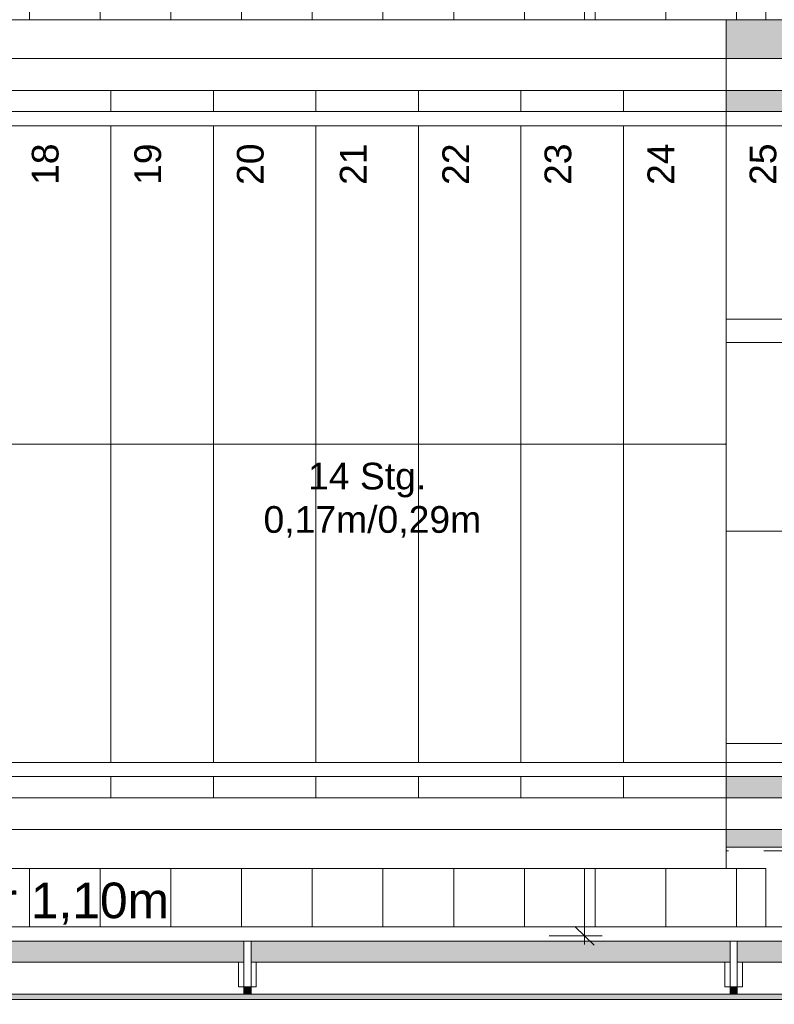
# Model space of a CAD drawing. Header units: metres. Extents: x -180 to 4, y -47 to 4.
# Tile 170 of 256: x -77.38 to -75.24, y -39.88 to -37.1. Entities that reach past the tile are written whole.
import ezdxf

# ---------------------------------------------------------------- set-up
doc = ezdxf.new("R2010")
doc.units = ezdxf.units.M
doc.header["$LTSCALE"] = 0.05
doc.header["$PDMODE"] = 1
doc.header["$PDSIZE"] = -2
for name, pattern in [('9201', [3, 2, -1]), ('Dash Style-1', [1.999894, 0.999947, -0.999947]), ('ISO-02 Strichlinie', [3.81, 3.048, -0.762]), ('Linienart-1', [2.116328, 1.058164, -1.058164]), ('Linienart-53', [5.291531, 3.175, -1.058062, 0.352704, -0.705764])]:
    doc.linetypes.add(name, pattern=pattern)
doc.layers.get('0').update_dxf_attribs({"lineweight": 25})
for name, color, linetype, lineweight, true_color in [('30 -35 Decken- 2.2 Treppen Außen', 7, 'Continuous', 9, 0x009999), ('30 -36 Dächer- 3 Dachbeläge', 7, 'Continuous', 15, 0x9999ff), ('30 -36 Dächer- 4 Dachbekleidungen', 7, 'Continuous', 9, 0xccccff), ('70 -72 Beschriftung- 1 Beschriftung allgemein', 7, 'Continuous', 9, 0xff6633), ('70 -72 Beschriftung- 7 Detailverweise', 7, 'Continuous', 9, 0x00dd00), ('70 -76 Bemaßung- 2 Allgemein', 7, 'Continuous', 5, 0x6666cc)]:
    doc.layers.add(name, color=color, linetype=linetype, lineweight=lineweight, true_color=true_color)
for name, color, linetype, lineweight in [('60- 61 allgemeine Ausstattung- 4 Terrassen', 7, 'Continuous', 9), ('70 -71 Achsen- 1 Gebäudeachsen', 7, 'Linienart-53', 18), ('Keine', 7, 'Continuous', 9)]:
    doc.layers.add(name, color=color, linetype=linetype, lineweight=lineweight)
doc.styles.add('Arial', font='arial.ttf')
doc.dimstyles.new('k+k_klein', dxfattribs={"dimtxt": 0.075516, "dimasz": 0.05302, "dimexe": 0.05, "dimexo": 0.15, "dimgap": 0.005, "dimtad": 1, "dimdec": 3, "dimtxsty": 'Arial', "dimblk": 'VW_SLASH-2', "dimblk1": 'VW_SLASH-2', "dimblk2": 'VW_SLASH-2', "dimcen": 0, "dimdle": 0.025, "dimadec": 3, "dimazin": 0, "dimtfac": 0.75, "dimtdec": 3, "dimtix": 1, "dimtmove": 0, "dimatfit": 0, "dimldrblk": 'VW_FILLEDARROW', "dimfxl": 0.1, "dimfxlon": 1, "dimfrac": 2, "dimtolj": 1, "dimarcsym": 0})

# ---------------------------------------------------------------- blocks, each defined once
blk = doc.blocks.new('Gruppe-111')
at = {"layer": '70 -72 Beschriftung- 1 Beschriftung allgemein', "insert": (-78.2999, -39.5368), "char_height": 0.100689, "attachment_point": 1, "line_spacing_factor": 0.970891, "style": 'Arial'}
blk.add_mtext('BRH Geländer 1,10m', dxfattribs=at)
blk = doc.blocks.new('Gruppe-148')
at = {"color": 255}
blk.add_wipeout([(-76.7235, -39.762), (-76.7235, -39.832), (-76.7435, -39.832), (-76.7435, -39.762)], dxfattribs=at).dxf.layer = '30 -36 Dächer- 4 Dachbekleidungen'
at = {"layer": '30 -36 Dächer- 3 Dachbeläge', "linetype": 'Continuous', "lineweight": 0, "transparency": 33554687}
blk.add_hatch(color=254, dxfattribs=at).paths.add_polyline_path([(-76.7235, -39.852), (-76.7235, -39.832), (-76.7435, -39.832), (-76.7435, -39.852)])
at = {"layer": '30 -36 Dächer- 3 Dachbeläge', "color": 254, "linetype": 'Continuous', "lineweight": 9, "true_color": 0xccccff, "transparency": 33554687, "flags": 128}
blk.add_lwpolyline([(-76.7235, -39.852), (-76.7235, -39.832), (-76.7435, -39.832), (-76.7435, -39.852)], dxfattribs=at)
at = {"layer": '30 -36 Dächer- 4 Dachbekleidungen', "flags": 128}
for points in [[(-76.7585, -39.762), (-76.7585, -39.832), (-76.7435, -39.832)], [(-76.7235, -39.762), (-76.7235, -39.832), (-76.7435, -39.832), (-76.7435, -39.762)], [(-76.7085, -39.762), (-76.7085, -39.832), (-76.7235, -39.832)]]:
    blk.add_lwpolyline(points, dxfattribs=at)
at = {"color": 255}
blk.add_wipeout([(-76.7235, -39.762), (-76.7235, -39.702), (-76.7435, -39.702), (-76.7435, -39.762)], dxfattribs=at).dxf.layer = '30 -36 Dächer- 4 Dachbekleidungen'
at = {"layer": '30 -36 Dächer- 4 Dachbekleidungen', "flags": 128}
blk.add_lwpolyline([(-76.7235, -39.762), (-76.7235, -39.702), (-76.7435, -39.702), (-76.7435, -39.762)], dxfattribs=at)
blk = doc.blocks.new('Gruppe-149')
at = {"color": 255}
blk.add_wipeout([(-75.3485, -39.762), (-75.3485, -39.832), (-75.3685, -39.832), (-75.3685, -39.762)], dxfattribs=at).dxf.layer = '30 -36 Dächer- 4 Dachbekleidungen'
at = {"layer": '30 -36 Dächer- 3 Dachbeläge', "linetype": 'Continuous', "lineweight": 0, "transparency": 33554687}
blk.add_hatch(color=254, dxfattribs=at).paths.add_polyline_path([(-75.3485, -39.852), (-75.3485, -39.832), (-75.3685, -39.832), (-75.3685, -39.852)])
at = {"layer": '30 -36 Dächer- 3 Dachbeläge', "color": 254, "linetype": 'Continuous', "lineweight": 9, "true_color": 0xccccff, "transparency": 33554687, "flags": 128}
blk.add_lwpolyline([(-75.3485, -39.852), (-75.3485, -39.832), (-75.3685, -39.832), (-75.3685, -39.852)], dxfattribs=at)
at = {"layer": '30 -36 Dächer- 4 Dachbekleidungen', "flags": 128}
for points in [[(-75.3835, -39.762), (-75.3835, -39.832), (-75.3685, -39.832)], [(-75.3485, -39.762), (-75.3485, -39.832), (-75.3685, -39.832), (-75.3685, -39.762)], [(-75.3335, -39.762), (-75.3335, -39.832), (-75.3485, -39.832)]]:
    blk.add_lwpolyline(points, dxfattribs=at)
at = {"color": 255}
blk.add_wipeout([(-75.3485, -39.762), (-75.3485, -39.702), (-75.3685, -39.702), (-75.3685, -39.762)], dxfattribs=at).dxf.layer = '30 -36 Dächer- 4 Dachbekleidungen'
at = {"layer": '30 -36 Dächer- 4 Dachbekleidungen', "flags": 128}
blk.add_lwpolyline([(-75.3485, -39.762), (-75.3485, -39.702), (-75.3685, -39.702), (-75.3685, -39.762)], dxfattribs=at)
blk = doc.blocks.new('Gruppe-198')
at = {"layer": '30 -36 Dächer- 3 Dachbeläge', "linetype": 'Continuous', "lineweight": 0}
blk.add_hatch(color=254, dxfattribs=at).paths.add_polyline_path([(-96.571, -39.702), (-75.091, -39.702), (-75.091, -39.867), (-96.571, -39.867)])
at = {"layer": '60- 61 allgemeine Ausstattung- 4 Terrassen', "linetype": 'Continuous', "lineweight": 9, "transparency": 33554495}
h = blk.add_hatch(dxfattribs=at)
h.set_pattern_fill('Dämmstoff v 2mm SRF-1', style=0, pattern_type=2)
h.set_pattern_definition([(90, (-83.55039, -33.59404), (0.2, 0), [])])
h.paths.add_polyline_path([(-83.5504, -33.594), (-75.268, -33.594), (-75.268, -37.097), (-83.5504, -37.097)])
at = {"layer": '30 -36 Dächer- 3 Dachbeläge', "flags": 128}
blk.add_lwpolyline([(-96.571, -39.702), (-75.091, -39.702), (-75.091, -39.867), (-96.571, -39.867)], close=True, dxfattribs=at)
at = {"layer": '60- 61 allgemeine Ausstattung- 4 Terrassen', "color": 252, "linetype": 'Continuous', "lineweight": 9, "true_color": 0x888888, "transparency": 33554687, "flags": 128}
blk.add_lwpolyline([(-83.5504, -33.594), (-75.268, -33.594), (-75.268, -37.097), (-83.5504, -37.097)], close=True, dxfattribs=at)
at = {"layer": '60- 61 allgemeine Ausstattung- 4 Terrassen', "lineweight": 18, "flags": 128}
blk.add_lwpolyline([(-75.061, -39.837), (-96.401, -39.837), (-96.401, -40.137), (-96.221, -40.137), (-96.221, -42.957), (-99.221, -42.957), (-99.221, -39.837)], dxfattribs=at)
at = {"layer": '70 -72 Beschriftung- 7 Detailverweise', "transparency": 33554687}
for q in [(-75.786, -38.0095), (-74.7966, -38.0095)]:
    blk.add_line((-75.4316, -38.0095), q, dxfattribs=at)
at = {"color": 255}
blk.add_wipeout([(-96.221, -40.307), (-96.571, -40.307), (-96.571, -39.702), (-75.091, -39.702), (-75.091, -39.662), (-96.611, -39.662), (-96.611, -40.347), (-96.221, -40.347)], dxfattribs=at).dxf.layer = '30 -36 Dächer- 4 Dachbekleidungen'
at = {"layer": '60- 61 allgemeine Ausstattung- 4 Terrassen', "linetype": 'Continuous', "lineweight": 9, "transparency": 33554495}
h = blk.add_hatch(dxfattribs=at)
h.set_pattern_fill('Dämmstoff v 2mm SRF-3', style=0, pattern_type=2)
h.set_pattern_definition([(90, (-83.55039, -37.82804), (0.2, 0), [])])
h.paths.add_polyline_path([(-83.5504, -39.497), (-75.268, -39.497), (-75.268, -39.662), (-83.5504, -39.662)])
at = {"layer": '30 -36 Dächer- 4 Dachbekleidungen', "flags": 128}
blk.add_lwpolyline([(-96.221, -40.307), (-96.571, -40.307), (-96.571, -39.702), (-75.091, -39.702), (-75.091, -39.662), (-96.611, -39.662), (-96.611, -40.347), (-96.221, -40.347)], close=True, dxfattribs=at)
at = {"layer": '60- 61 allgemeine Ausstattung- 4 Terrassen', "color": 252, "linetype": 'Continuous', "lineweight": 9, "true_color": 0x888888, "transparency": 33554687, "flags": 128}
blk.add_lwpolyline([(-83.5504, -39.497), (-75.268, -39.497), (-75.268, -39.662), (-83.5504, -39.662)], close=True, dxfattribs=at)
at = {"layer": '70 -72 Beschriftung- 1 Beschriftung allgemein', "color": 7}
blk.add_blockref('Gruppe-111', (0, 0), dxfattribs=at)
at = {"color": 255}
blk.add_wipeout([(-96.221, -40.157), (-96.421, -40.157), (-96.421, -39.852), (-75.091, -39.852), (-75.091, -39.762), (-96.511, -39.762), (-96.511, -40.247), (-96.221, -40.247)], dxfattribs=at).dxf.layer = '30 -36 Dächer- 4 Dachbekleidungen'
at = {"layer": '30 -36 Dächer- 4 Dachbekleidungen', "flags": 128}
blk.add_lwpolyline([(-96.221, -40.157), (-96.421, -40.157), (-96.421, -39.852), (-75.091, -39.852), (-75.091, -39.762), (-96.511, -39.762), (-96.511, -40.247), (-96.221, -40.247)], close=True, dxfattribs=at)
at = {"layer": '70 -72 Beschriftung- 1 Beschriftung allgemein', "color": 7}
for name in ['Gruppe-148', 'Gruppe-149']:
    blk.add_blockref(name, (0, 0), dxfattribs=at)
blk = doc.blocks.new('Gruppe-1384')
at = {"layer": '30 -36 Dächer- 3 Dachbeläge', "linetype": 'Continuous', "lineweight": 0}
blk.add_hatch(color=254, dxfattribs=at).paths.add_polyline_path([(-75.09099996, -39.86704198), (-49.50099996, -39.86704198), (-49.50099996, -31.61704198), (-49.66599996, -31.61704198), (-49.66599996, -39.70204198), (-74.92599996, -39.70204198), (-74.92599953, -39.23704198), (-75.38036186, -39.23704198), (-75.3803623, -39.43704198), (-75.09099996, -39.43704198)])
at = {"layer": '60- 61 allgemeine Ausstattung- 4 Terrassen', "linetype": 'Continuous', "lineweight": 9, "transparency": 33554534}
h = blk.add_hatch(dxfattribs=at)
h.set_pattern_fill('Platte 60_60 SRF-2', style=0, pattern_type=2)
h.set_pattern_definition([(90, (-69.5985, -37.34404), (-0.6, 7e-17), []), (0, (-69.5985, -37.34404), (0, 0.6), [])])
h.paths.add_polyline_path([(-71.62099996, -31.58904198), (-73.54099996, -31.58904198), (-73.54099996, -27.91704198), (-74.07399996, -27.91704198), (-74.07399996, -31.79405198), (-74.92599996, -31.79405198), (-74.92599996, -37.35704198), (-75.37999996, -37.35704198), (-75.37999996, -39.23704198), (-74.92599996, -39.23704198), (-74.92599996, -39.70204198), (-49.66599996, -39.70204198), (-49.66599996, -31.79405198), (-50.5179853, -31.79405198), (-50.5179853, -27.95704198), (-69.22599996, -27.95704198), (-69.22599996, -27.69210308), (-71.62099996, -27.69454198)])
h.paths.add_polyline_path([(-69.59849996, -37.34404198), (-69.59849996, -29.54404198), (-63.59849996, -29.54404198), (-63.59849996, -37.34404198)])
at = {"layer": '30 -36 Dächer- 3 Dachbeläge', "flags": 128}
blk.add_lwpolyline([(-75.09099996, -39.86704198), (-49.50099996, -39.86704198), (-49.50099996, -31.61704198), (-49.66599996, -31.61704198), (-49.66599996, -39.70204198), (-74.92599996, -39.70204198), (-74.92599953, -39.23704198), (-75.38036186, -39.23704198), (-75.3803623, -39.43704198), (-75.09099996, -39.43704198)], close=True, dxfattribs=at)
at = {"color": 255}
blk.add_wipeout([(-74.92599996, -39.70204198), (-49.66599996, -39.70204198), (-49.66599996, -31.61704198), (-49.70599996, -31.61704198), (-49.70599996, -39.66204198), (-74.88599996, -39.66204198), (-74.88599909, -39.19704198), (-75.38036142, -39.19704198), (-75.38036142, -39.23704198), (-74.92599996, -39.23704198)], dxfattribs=at).dxf.layer = '30 -36 Dächer- 4 Dachbekleidungen'
at = {"layer": '30 -36 Dächer- 4 Dachbekleidungen', "flags": 128}
blk.add_lwpolyline([(-74.92599996, -39.70204198), (-49.66599996, -39.70204198), (-49.66599996, -31.61704198), (-49.70599996, -31.61704198), (-49.70599996, -39.66204198), (-74.88599996, -39.66204198), (-74.88599909, -39.19704198), (-75.38036142, -39.19704198), (-75.38036142, -39.23704198), (-74.92599996, -39.23704198)], close=True, dxfattribs=at)
at = {"color": 255}
blk.add_wipeout([(-75.07599996, -39.85204198), (-49.51599996, -39.85204198), (-49.51599996, -31.61704198), (-49.60599996, -31.61704198), (-49.60599996, -39.76204198), (-74.98599996, -39.76204198), (-74.98599996, -39.29704198), (-75.06099996, -39.29704198), (-75.06099996, -39.29704198), (-75.3803623, -39.29704198), (-75.3803623, -39.38704198), (-75.07599996, -39.38704198)], dxfattribs=at).dxf.layer = '30 -36 Dächer- 4 Dachbekleidungen'
at = {"layer": '30 -36 Dächer- 3 Dachbeläge', "linetype": 'Continuous', "lineweight": 0}
blk.add_hatch(color=254, dxfattribs=at).paths.add_polyline_path([(-74.92599996, -37.35704198), (-74.92599996, -31.61704198), (-75.09099996, -31.61704198), (-75.09099996, -37.09704198), (-75.38038176, -37.09704198), (-75.38038176, -37.35704198)])
at = {"layer": '30 -36 Dächer- 3 Dachbeläge', "flags": 128}
blk.add_lwpolyline([(-74.92599996, -37.35704198), (-74.92599996, -31.61704198), (-75.09099996, -31.61704198), (-75.09099996, -37.09704198), (-75.38038176, -37.09704198), (-75.38038176, -37.35704198)], close=True, dxfattribs=at)
at = {"layer": '30 -36 Dächer- 4 Dachbekleidungen', "flags": 128}
blk.add_lwpolyline([(-75.07599996, -39.85204198), (-49.51599996, -39.85204198), (-49.51599996, -31.61704198), (-49.60599996, -31.61704198), (-49.60599996, -39.76204198), (-74.98599996, -39.76204198), (-74.98599996, -39.29704198), (-75.06099996, -39.29704198), (-75.06099996, -39.29704198), (-75.3803623, -39.29704198), (-75.3803623, -39.38704198), (-75.07599996, -39.38704198)], close=True, dxfattribs=at)
at = {"color": 255}
blk.add_wipeout([(-74.88599996, -37.39704198), (-74.88599996, -31.61704198), (-74.92599996, -31.61704198), (-74.92599996, -37.35704198), (-75.38038176, -37.35704198), (-75.38038176, -37.39704198)], dxfattribs=at).dxf.layer = '30 -36 Dächer- 4 Dachbekleidungen'
at = {"layer": '30 -36 Dächer- 4 Dachbekleidungen', "flags": 128}
blk.add_lwpolyline([(-74.88599996, -37.39704198), (-74.88599996, -31.61704198), (-74.92599996, -31.61704198), (-74.92599996, -37.35704198), (-75.38038176, -37.35704198), (-75.38038176, -37.39704198)], close=True, dxfattribs=at)
at = {"color": 255}
blk.add_wipeout([(-74.98599996, -37.29704198), (-74.98599996, -31.61704198), (-75.07599996, -31.61704198), (-75.07599996, -37.20704198), (-75.38038176, -37.20704198), (-75.38038176, -37.29704198)], dxfattribs=at).dxf.layer = '30 -36 Dächer- 4 Dachbekleidungen'
at = {"layer": '30 -36 Dächer- 4 Dachbekleidungen', "flags": 128}
blk.add_lwpolyline([(-74.98599996, -37.29704198), (-74.98599996, -31.61704198), (-75.07599996, -31.61704198), (-75.07599996, -37.20704198), (-75.38038176, -37.20704198), (-75.38038176, -37.29704198)], close=True, dxfattribs=at)
blk = doc.blocks.new('Gruppe-1872')
at = {"color": 255, "lineweight": 5}
blk.add_wipeout([(-77.41, -39.297), (-77.12, -39.297), (-77.12, -37.297), (-77.41, -37.297)], dxfattribs=at).dxf.layer = '30 -35 Decken- 2.2 Treppen Außen'
blk.add_wipeout([(-77.12, -39.297), (-76.83, -39.297), (-76.83, -37.297), (-77.12, -37.297)], dxfattribs=at).dxf.layer = '30 -35 Decken- 2.2 Treppen Außen'
blk.add_wipeout([(-76.83, -39.297), (-76.54, -39.297), (-76.54, -37.297), (-76.83, -37.297)], dxfattribs=at).dxf.layer = '30 -35 Decken- 2.2 Treppen Außen'
blk.add_wipeout([(-76.54, -39.297), (-76.25, -39.297), (-76.25, -37.297), (-76.54, -37.297)], dxfattribs=at).dxf.layer = '30 -35 Decken- 2.2 Treppen Außen'
blk.add_wipeout([(-76.25, -39.297), (-75.96, -39.297), (-75.96, -37.297), (-76.25, -37.297)], dxfattribs=at).dxf.layer = '30 -35 Decken- 2.2 Treppen Außen'
blk.add_wipeout([(-75.96, -39.297), (-75.67, -39.297), (-75.67, -37.297), (-75.96, -37.297)], dxfattribs=at).dxf.layer = '30 -35 Decken- 2.2 Treppen Außen'
blk.add_wipeout([(-75.67, -39.297), (-75.38, -39.297), (-75.38, -37.297), (-75.67, -37.297)], dxfattribs=at).dxf.layer = '30 -35 Decken- 2.2 Treppen Außen'
blk = doc.blocks.new('Gruppe-1875')
at = {"layer": '30 -35 Decken- 2.2 Treppen Außen'}
for p, q in [((-75.38, -39.497), (-75.38, -37.097)), ((-77.12, -39.297), (-77.12, -37.297)), ((-76.83, -39.297), (-76.83, -37.297)), ((-76.54, -39.297), (-76.54, -37.297)), ((-76.25, -39.297), (-76.25, -37.297)), ((-75.96, -39.297), (-75.96, -37.297)), ((-75.67, -39.297), (-75.67, -37.297))]:
    blk.add_line(p, q, dxfattribs=at)
at = {"layer": '30 -35 Decken- 2.2 Treppen Außen', "flags": 128}
for points in [[(-77.41, -37.297), (-77.12, -37.297)], [(-77.12, -37.297), (-76.83, -37.297)], [(-76.83, -37.297), (-76.54, -37.297)], [(-76.54, -37.297), (-76.25, -37.297)], [(-76.25, -37.297), (-75.96, -37.297)], [(-75.96, -37.297), (-75.67, -37.297)], [(-75.67, -37.297), (-75.38, -37.297)], [(-77.41, -39.297), (-77.12, -39.297)], [(-77.12, -39.297), (-76.83, -39.297)], [(-76.83, -39.297), (-76.54, -39.297)], [(-76.54, -39.297), (-76.25, -39.297)], [(-76.25, -39.297), (-75.96, -39.297)], [(-75.96, -39.297), (-75.67, -39.297)], [(-75.67, -39.297), (-75.38, -39.297)]]:
    blk.add_lwpolyline(points, dxfattribs=at)
blk = doc.blocks.new('Gruppe-1876')
at = {"layer": '30 -35 Decken- 2.2 Treppen Außen', "linetype": 'Continuous', "lineweight": 0, "true_color": 0x009999}
blk.add_hatch(color=134, dxfattribs=at).paths.add_polyline_path([(-75.383, -38.2962), (-75.38, -38.297), (-75.383, -38.2978)])
at = {"layer": '30 -35 Decken- 2.2 Treppen Außen', "flags": 128}
blk.add_lwpolyline([(-83.55, -38.297), (-75.38, -38.297)], dxfattribs=at)
at = {"layer": '30 -35 Decken- 2.2 Treppen Außen', "color": 134, "lineweight": 5, "true_color": 0x009999, "flags": 128}
blk.add_lwpolyline([(-75.383, -38.2962), (-75.38, -38.297), (-75.383, -38.2978)], close=True, dxfattribs=at)
blk = doc.blocks.new('Gruppe-1877')
at = {"color": 255}
for points in [[(-75.38, -37.097), (-83.55, -37.097), (-83.55, -37.297), (-75.38, -37.297)], [(-75.38, -39.297), (-83.55, -39.297), (-83.55, -39.497), (-75.38, -39.497)]]:
    blk.add_wipeout(points, dxfattribs=at).dxf.layer = '30 -35 Decken- 2.2 Treppen Außen'
at = {"layer": '30 -35 Decken- 2.2 Treppen Außen', "flags": 128}
for points in [[(-75.38, -37.097), (-83.55, -37.097), (-83.55, -37.297), (-75.38, -37.297)], [(-75.38, -39.297), (-83.55, -39.297), (-83.55, -39.497), (-75.38, -39.497)]]:
    blk.add_lwpolyline(points, close=True, dxfattribs=at)
blk = doc.blocks.new('Gruppe-1878')
at = {"color": 255}
blk.add_wipeout([(-83.55, -37.397), (-75.38, -37.397), (-75.38, -37.357), (-83.55, -37.357)], dxfattribs=at).dxf.layer = '30 -35 Decken- 2.2 Treppen Außen'
at = {"layer": '30 -35 Decken- 2.2 Treppen Außen', "flags": 128}
blk.add_lwpolyline([(-83.55, -37.397), (-75.38, -37.397), (-75.38, -37.357), (-83.55, -37.357)], close=True, dxfattribs=at)
blk = doc.blocks.new('Gruppe-1879')
at = {"color": 255}
blk.add_wipeout([(-83.55, -37.297), (-75.38, -37.297), (-75.38, -37.207), (-83.55, -37.207)], dxfattribs=at).dxf.layer = '30 -35 Decken- 2.2 Treppen Außen'
at = {"layer": '30 -35 Decken- 2.2 Treppen Außen', "flags": 128}
blk.add_lwpolyline([(-83.55, -37.297), (-75.38, -37.297), (-75.38, -37.207), (-83.55, -37.207)], close=True, dxfattribs=at)
blk = doc.blocks.new('Gruppe-1880')
at = {"color": 255}
blk.add_wipeout([(-83.55, -39.197), (-75.38, -39.197), (-75.38, -39.237), (-83.55, -39.237)], dxfattribs=at).dxf.layer = '30 -35 Decken- 2.2 Treppen Außen'
at = {"layer": '30 -35 Decken- 2.2 Treppen Außen', "flags": 128}
blk.add_lwpolyline([(-83.55, -39.197), (-75.38, -39.197), (-75.38, -39.237), (-83.55, -39.237)], close=True, dxfattribs=at)
blk = doc.blocks.new('Gruppe-1881')
at = {"color": 255}
blk.add_wipeout([(-83.55, -39.297), (-75.38, -39.297), (-75.38, -39.387), (-83.55, -39.387)], dxfattribs=at).dxf.layer = '30 -35 Decken- 2.2 Treppen Außen'
at = {"layer": '30 -35 Decken- 2.2 Treppen Außen', "flags": 128}
blk.add_lwpolyline([(-83.55, -39.297), (-75.38, -39.297), (-75.38, -39.387), (-83.55, -39.387)], close=True, dxfattribs=at)
blk = doc.blocks.new('Gruppe-1883')
at = {"layer": '30 -35 Decken- 2.2 Treppen Außen', "insert": (-76.395, -38.5619), "char_height": 0.075516, "attachment_point": 8, "rotation": 0.001, "line_spacing_factor": 0.973705, "style": 'Arial'}
blk.add_mtext('14 Stg.\\P 0,17m/0,29m', dxfattribs=at)
blk = doc.blocks.new('Gruppe-1884')
at = {"layer": '30 -35 Decken- 2.2 Treppen Außen', "char_height": 0.07552, "attachment_point": 9, "rotation": 90.001, "line_spacing_factor": 0.973705, "style": 'Arial'}
for s, insert in [('18', (-77.2668, -37.447)), ('19', (-76.9768, -37.447)), ('20', (-76.6868, -37.447)), ('21', (-76.3968, -37.447)), ('22', (-76.1068, -37.447)), ('23', (-75.8168, -37.447)), ('24', (-75.5268, -37.447)), ('25', (-75.2368, -37.447))]:
    blk.add_mtext(s, dxfattribs=dict(at, insert=insert))
blk = doc.blocks.new('Gruppe-1885')
at = {"layer": '30 -35 Decken- 2.2 Treppen Außen'}
blk.add_blockref('Gruppe-1872', (0, 0), dxfattribs=at)
for name in ['Gruppe-1875', 'Gruppe-1876']:
    blk.add_blockref(name, (0, 0), dxfattribs=at)
blk.add_blockref('Gruppe-1877', (0, 0), dxfattribs=at)
for name in ['Gruppe-1879', 'Gruppe-1878', 'Gruppe-1884', 'Gruppe-1883', 'Gruppe-1880', 'Gruppe-1881']:
    blk.add_blockref(name, (0, 0), dxfattribs=at)
blk = doc.blocks.new('Gruppe-1886')
at = {"layer": '30 -35 Decken- 2.2 Treppen Außen', "color": 7, "transparency": 33554687}
blk.add_blockref('Gruppe-1885', (0, 0), dxfattribs=at)
blk = doc.blocks.new('Gruppe-1887')
at = {"layer": '30 -35 Decken- 2.2 Treppen Außen', "color": 7, "transparency": 33554687}
blk.add_blockref('Gruppe-1886', (0, 0), dxfattribs=at)
at = {"layer": '30 -35 Decken- 2.2 Treppen Außen', "color": 0, "flags": 1}
for tag in ['IFC_UUID', 'instanceID']:
    blk.add_attdef(tag, (-83.55, -39.497), '', height=0.00018, dxfattribs=at)
blk = doc.blocks.new('_Dach_2D (2D)')
at = {"layer": '70 -72 Beschriftung- 1 Beschriftung allgemein', "color": 7}
blk.add_blockref('Gruppe-198', (0, 0), dxfattribs=at)
at = {"layer": '60- 61 allgemeine Ausstattung- 4 Terrassen', "color": 7}
blk.add_blockref('Gruppe-1384', (0, 0), dxfattribs=at)
at = {"layer": '30 -35 Decken- 2.2 Treppen Außen', "insert": (-76.78099996, -38.32406438), "char_height": 0.0755164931, "attachment_point": 2, "line_spacing_factor": 0.973705, "style": 'Arial'}
blk.add_mtext('14 Stg.\\P0,17m/0,29m', dxfattribs=at)
at = {"layer": '30 -35 Decken- 2.2 Treppen Außen', "transparency": 33554687}
blk.add_blockref('Gruppe-1887', (0, 0), dxfattribs=at)
blk = doc.blocks.new('VW_SLASH-2')
at = {"color": 0, "linetype": 'ByBlock', "lineweight": -2, "transparency": 16777216}
blk.add_line((0.472, 0), (-1, 0), dxfattribs=at)
at = {"color": 0, "lineweight": 5, "transparency": 16777216, "flags": 128}
blk.add_lwpolyline([(0.5, 0.5), (-0.5, -0.5)], dxfattribs=at)
blk = doc.blocks.new('*D2821')
at = {"layer": '70 -76 Bemaßung- 2 Allgemein', "color": 0, "lineweight": -2}
for p, q in [((-75.88, -33.594), (-75.73, -33.594)), ((-75.78, -39.634), (-75.78, -33.6471)), ((-75.88, -39.687), (-75.73, -39.687))]:
    blk.add_line(p, q, dxfattribs=at)
at = {"layer": 'Defpoints', "color": 0}
for p in [(-77.0063, -33.594), (-75.78, -33.594), (-76.1469, -39.687)]:
    blk.add_point(p, dxfattribs=at)
at = {"layer": '70 -76 Bemaßung- 2 Allgemein', "color": 0, "lineweight": -2, "xscale": 0.05302001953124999, "yscale": 0.05302001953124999, "zscale": 0.05302001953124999}
for p, rotation in [((-75.78, -33.594), 90), ((-75.78, -39.687), 270)]:
    blk.add_blockref('VW_SLASH-2', p, dxfattribs=dict(at, rotation=rotation))
at = {"layer": '70 -76 Bemaßung- 2 Allgemein', "color": 0, "insert": (-75.8455, -36.6405), "char_height": 0.10069, "attachment_point": 5, "rotation": 90, "style": 'Arial'}
blk.add_mtext('\\A1;6,09', dxfattribs=at)
blk = doc.blocks.new('VW_FILLEDARROW')
at = {"linetype": 'Continuous', "lineweight": 0, "transparency": 16777216}
blk.add_hatch(color=0, dxfattribs=at).paths.add_polyline_path([(-2.829, 0.758), (0, 0), (-2.829, -0.758)])
at = {"color": 0, "lineweight": 5, "transparency": 16777216, "flags": 128}
blk.add_lwpolyline([(-2.829, 0.758), (0, 0), (-2.829, -0.758)], close=True, dxfattribs=at)
blk = doc.blocks.new('_Achsen (3D)')
at = {"layer": '70 -71 Achsen- 1 Gebäudeachsen', "transparency": 33554687}
blk.add_line((-179.668, -39.447), (3.826, -39.447), dxfattribs=at)
blk = doc.blocks.new('Gruppe-2202')
at = {"color": 255, "linetype": '9201', "lineweight": 5, "transparency": 33554508}
blk.add_wipeout([(-77.41, -39.297), (-77.12, -39.297), (-77.12, -37.297), (-77.41, -37.297)], dxfattribs=at).dxf.layer = '30 -35 Decken- 2.2 Treppen Außen'
blk.add_wipeout([(-77.12, -39.297), (-76.83, -39.297), (-76.83, -37.297), (-77.12, -37.297)], dxfattribs=at).dxf.layer = '30 -35 Decken- 2.2 Treppen Außen'
blk.add_wipeout([(-76.83, -39.297), (-76.54, -39.297), (-76.54, -37.297), (-76.83, -37.297)], dxfattribs=at).dxf.layer = '30 -35 Decken- 2.2 Treppen Außen'
blk.add_wipeout([(-76.54, -39.297), (-76.25, -39.297), (-76.25, -37.297), (-76.54, -37.297)], dxfattribs=at).dxf.layer = '30 -35 Decken- 2.2 Treppen Außen'
blk.add_wipeout([(-76.25, -39.297), (-75.96, -39.297), (-75.96, -37.297), (-76.25, -37.297)], dxfattribs=at).dxf.layer = '30 -35 Decken- 2.2 Treppen Außen'
blk.add_wipeout([(-75.96, -39.297), (-75.67, -39.297), (-75.67, -37.297), (-75.96, -37.297)], dxfattribs=at).dxf.layer = '30 -35 Decken- 2.2 Treppen Außen'
blk.add_wipeout([(-75.67, -39.297), (-75.38, -39.297), (-75.38, -37.297), (-75.67, -37.297)], dxfattribs=at).dxf.layer = '30 -35 Decken- 2.2 Treppen Außen'
blk = doc.blocks.new('Gruppe-2206')
at = {"layer": '30 -35 Decken- 2.2 Treppen Außen', "linetype": '9201', "lineweight": 9, "transparency": 33554508}
for p, q in [((-75.38, -39.497), (-75.38, -37.097)), ((-77.12, -39.297), (-77.12, -37.297)), ((-76.83, -39.297), (-76.83, -37.297)), ((-76.54, -39.297), (-76.54, -37.297)), ((-76.25, -39.297), (-76.25, -37.297)), ((-75.96, -39.297), (-75.96, -37.297)), ((-75.67, -39.297), (-75.67, -37.297))]:
    blk.add_line(p, q, dxfattribs=at)
at = {"layer": '30 -35 Decken- 2.2 Treppen Außen', "linetype": '9201', "lineweight": 9, "transparency": 33554508, "flags": 128}
for points in [[(-77.41, -37.297), (-77.12, -37.297)], [(-77.12, -37.297), (-76.83, -37.297)], [(-76.83, -37.297), (-76.54, -37.297)], [(-76.54, -37.297), (-76.25, -37.297)], [(-76.25, -37.297), (-75.96, -37.297)], [(-75.96, -37.297), (-75.67, -37.297)], [(-75.67, -37.297), (-75.38, -37.297)], [(-77.41, -39.297), (-77.12, -39.297)], [(-77.12, -39.297), (-76.83, -39.297)], [(-76.83, -39.297), (-76.54, -39.297)], [(-76.54, -39.297), (-76.25, -39.297)], [(-76.25, -39.297), (-75.96, -39.297)], [(-75.96, -39.297), (-75.67, -39.297)], [(-75.67, -39.297), (-75.38, -39.297)]]:
    blk.add_lwpolyline(points, dxfattribs=at)
blk = doc.blocks.new('Gruppe-2209')
at = {"layer": '30 -35 Decken- 2.2 Treppen Außen', "linetype": 'ISO-02 Strichlinie', "lineweight": 9, "transparency": 33554508, "flags": 128}
blk.add_lwpolyline([(-81.955, -38.297), (-75.38, -38.297)], dxfattribs=at)
blk = doc.blocks.new('Gruppe-2211')
at = {"layer": '30 -35 Decken- 2.2 Treppen Außen', "linetype": 'Dash Style-1', "lineweight": 9, "transparency": 33554508, "flags": 128}
for points in [[(-81.7424, -37.297), (-75.38, -37.297), (-75.38, -37.097), (-81.6999, -37.097)], [(-82.2101, -39.497), (-75.38, -39.497), (-75.38, -39.297), (-82.1676, -39.297)]]:
    blk.add_lwpolyline(points, dxfattribs=at)
blk = doc.blocks.new('Gruppe-2213')
at = {"layer": '30 -35 Decken- 2.2 Treppen Außen', "linetype": 'Linienart-1', "flags": 128}
blk.add_lwpolyline([(-81.7552, -37.357), (-75.38, -37.357), (-75.38, -37.397), (-81.7637, -37.397)], dxfattribs=at)
blk = doc.blocks.new('Gruppe-2215')
at = {"layer": '30 -35 Decken- 2.2 Treppen Außen', "linetype": 'Linienart-1', "flags": 128}
blk.add_lwpolyline([(-81.7233, -37.207), (-75.38, -37.207), (-75.38, -37.297), (-81.7424, -37.297)], dxfattribs=at)
blk = doc.blocks.new('Gruppe-2217')
at = {"layer": '30 -35 Decken- 2.2 Treppen Außen', "linetype": 'Linienart-1', "flags": 128}
blk.add_lwpolyline([(-82.1548, -39.237), (-75.38, -39.237), (-75.38, -39.197), (-82.1463, -39.197)], dxfattribs=at)
blk = doc.blocks.new('Gruppe-2219')
at = {"layer": '30 -35 Decken- 2.2 Treppen Außen', "linetype": 'Linienart-1', "flags": 128}
blk.add_lwpolyline([(-82.1867, -39.387), (-75.38, -39.387), (-75.38, -39.297), (-82.1676, -39.297)], dxfattribs=at)
blk = doc.blocks.new('Gruppe-2224')
at = {"layer": '30 -35 Decken- 2.2 Treppen Außen', "insert": (-76.395, -38.5619), "char_height": 0.075516, "attachment_point": 8, "rotation": 0.001, "line_spacing_factor": 0.973705, "style": 'Arial'}
blk.add_mtext('14 Stg.\\P 0,17m/0,29m', dxfattribs=at)
blk = doc.blocks.new('Gruppe-2225')
at = {"layer": '30 -35 Decken- 2.2 Treppen Außen', "char_height": 0.07552, "attachment_point": 9, "rotation": 90.001, "line_spacing_factor": 0.973705, "style": 'Arial'}
for s, insert in [('18', (-77.2668, -37.447)), ('19', (-76.9768, -37.447)), ('20', (-76.6868, -37.447)), ('21', (-76.3968, -37.447)), ('22', (-76.1068, -37.447)), ('23', (-75.8168, -37.447)), ('24', (-75.5268, -37.447)), ('25', (-75.2368, -37.447))]:
    blk.add_mtext(s, dxfattribs=dict(at, insert=insert))
blk = doc.blocks.new('Gruppe-2226')
at = {"layer": '30 -35 Decken- 2.2 Treppen Außen', "transparency": 33554508}
blk.add_blockref('Gruppe-2202', (0, 0), dxfattribs=at)
for name in ['Gruppe-2211', 'Gruppe-2206', 'Gruppe-2209']:
    blk.add_blockref(name, (0, 0), dxfattribs=at)
at = {"layer": '30 -35 Decken- 2.2 Treppen Außen'}
for name in ['Gruppe-2215', 'Gruppe-2213', 'Gruppe-2225', 'Gruppe-2224', 'Gruppe-2217', 'Gruppe-2219']:
    blk.add_blockref(name, (0, 0), dxfattribs=at)
blk = doc.blocks.new('Gruppe-2227')
at = {"layer": '30 -35 Decken- 2.2 Treppen Außen', "color": 7, "transparency": 33554687}
blk.add_blockref('Gruppe-2226', (0, 0), dxfattribs=at)
blk = doc.blocks.new('Gruppe-2228')
at = {"layer": '30 -35 Decken- 2.2 Treppen Außen', "color": 7, "transparency": 33554687}
blk.add_blockref('Gruppe-2227', (0, 0), dxfattribs=at)
at = {"layer": '30 -35 Decken- 2.2 Treppen Außen', "color": 0, "flags": 1}
for tag in ['prm0_value', 'prm1_value', 'prm2_value', 'prm3_value', 'prm4_value', 'prm5_value', 'prm6_value', 'prm7_value', 'prm8_value', 'IFC_UUID', 'instanceID', 'prm0_name', 'prm0_type', 'prm1_name', 'prm1_type', 'prm2_name', 'prm2_type', 'prm3_name', 'prm3_type', 'prm4_name', 'prm4_type', 'prm5_name', 'prm5_type', 'prm6_name', 'prm6_type', 'prm7_name', 'prm7_type', 'prm8_name', 'prm8_type']:
    blk.add_attdef(tag, (-83.55, -39.497), '', height=0.00018, dxfattribs=at)
blk = doc.blocks.new('_01-OG1_Tragwerk (2D)')
at = {"layer": '30 -35 Decken- 2.2 Treppen Außen', "transparency": 33554687}
blk.add_blockref('Gruppe-2228', (0, 0), dxfattribs=at)
blk = doc.blocks.new('Gruppe-2431')
at = {"color": 255, "lineweight": 5}
blk.add_wipeout([(-77.41, -39.297), (-77.12, -39.297), (-77.12, -37.297), (-77.41, -37.297)], dxfattribs=at).dxf.layer = '30 -35 Decken- 2.2 Treppen Außen'
blk.add_wipeout([(-77.12, -39.297), (-76.83, -39.297), (-76.83, -37.297), (-77.12, -37.297)], dxfattribs=at).dxf.layer = '30 -35 Decken- 2.2 Treppen Außen'
blk.add_wipeout([(-76.83, -39.297), (-76.54, -39.297), (-76.54, -37.297), (-76.83, -37.297)], dxfattribs=at).dxf.layer = '30 -35 Decken- 2.2 Treppen Außen'
blk.add_wipeout([(-76.54, -39.297), (-76.25, -39.297), (-76.25, -37.297), (-76.54, -37.297)], dxfattribs=at).dxf.layer = '30 -35 Decken- 2.2 Treppen Außen'
blk.add_wipeout([(-76.25, -39.297), (-75.96, -39.297), (-75.96, -37.297), (-76.25, -37.297)], dxfattribs=at).dxf.layer = '30 -35 Decken- 2.2 Treppen Außen'
blk.add_wipeout([(-75.96, -39.297), (-75.67, -39.297), (-75.67, -37.297), (-75.96, -37.297)], dxfattribs=at).dxf.layer = '30 -35 Decken- 2.2 Treppen Außen'
blk.add_wipeout([(-75.67, -39.297), (-75.38, -39.297), (-75.38, -37.297), (-75.67, -37.297)], dxfattribs=at).dxf.layer = '30 -35 Decken- 2.2 Treppen Außen'
blk = doc.blocks.new('Gruppe-2434')
at = {"layer": '30 -35 Decken- 2.2 Treppen Außen'}
for p, q in [((-75.38, -39.497), (-75.38, -37.097)), ((-77.12, -39.297), (-77.12, -37.297)), ((-76.83, -39.297), (-76.83, -37.297)), ((-76.54, -39.297), (-76.54, -37.297)), ((-76.25, -39.297), (-76.25, -37.297)), ((-75.96, -39.297), (-75.96, -37.297)), ((-75.67, -39.297), (-75.67, -37.297))]:
    blk.add_line(p, q, dxfattribs=at)
at = {"layer": '30 -35 Decken- 2.2 Treppen Außen', "flags": 128}
for points in [[(-77.41, -37.297), (-77.12, -37.297)], [(-77.12, -37.297), (-76.83, -37.297)], [(-76.83, -37.297), (-76.54, -37.297)], [(-76.54, -37.297), (-76.25, -37.297)], [(-76.25, -37.297), (-75.96, -37.297)], [(-75.96, -37.297), (-75.67, -37.297)], [(-75.67, -37.297), (-75.38, -37.297)], [(-77.41, -39.297), (-77.12, -39.297)], [(-77.12, -39.297), (-76.83, -39.297)], [(-76.83, -39.297), (-76.54, -39.297)], [(-76.54, -39.297), (-76.25, -39.297)], [(-76.25, -39.297), (-75.96, -39.297)], [(-75.96, -39.297), (-75.67, -39.297)], [(-75.67, -39.297), (-75.38, -39.297)]]:
    blk.add_lwpolyline(points, dxfattribs=at)
blk = doc.blocks.new('Gruppe-2435')
at = {"layer": '30 -35 Decken- 2.2 Treppen Außen', "linetype": 'Continuous', "lineweight": 0, "true_color": 0x009999}
blk.add_hatch(color=134, dxfattribs=at).paths.add_polyline_path([(-75.383, -38.2962), (-75.38, -38.297), (-75.383, -38.2978)])
at = {"layer": '30 -35 Decken- 2.2 Treppen Außen', "flags": 128}
blk.add_lwpolyline([(-83.55, -38.297), (-75.38, -38.297)], dxfattribs=at)
at = {"layer": '30 -35 Decken- 2.2 Treppen Außen', "color": 134, "lineweight": 5, "true_color": 0x009999, "flags": 128}
blk.add_lwpolyline([(-75.383, -38.2962), (-75.38, -38.297), (-75.383, -38.2978)], close=True, dxfattribs=at)
blk = doc.blocks.new('Gruppe-2436')
at = {"color": 255}
for points in [[(-75.38, -37.097), (-83.55, -37.097), (-83.55, -37.297), (-75.38, -37.297)], [(-75.38, -39.297), (-83.55, -39.297), (-83.55, -39.497), (-75.38, -39.497)]]:
    blk.add_wipeout(points, dxfattribs=at).dxf.layer = '30 -35 Decken- 2.2 Treppen Außen'
at = {"layer": '30 -35 Decken- 2.2 Treppen Außen', "flags": 128}
for points in [[(-75.38, -37.097), (-83.55, -37.097), (-83.55, -37.297), (-75.38, -37.297)], [(-75.38, -39.297), (-83.55, -39.297), (-83.55, -39.497), (-75.38, -39.497)]]:
    blk.add_lwpolyline(points, close=True, dxfattribs=at)
blk = doc.blocks.new('Gruppe-2437')
at = {"color": 255}
blk.add_wipeout([(-83.55, -37.397), (-75.38, -37.397), (-75.38, -37.357), (-83.55, -37.357)], dxfattribs=at).dxf.layer = '30 -35 Decken- 2.2 Treppen Außen'
at = {"layer": '30 -35 Decken- 2.2 Treppen Außen', "flags": 128}
blk.add_lwpolyline([(-83.55, -37.397), (-75.38, -37.397), (-75.38, -37.357), (-83.55, -37.357)], close=True, dxfattribs=at)
blk = doc.blocks.new('Gruppe-2438')
at = {"color": 255}
blk.add_wipeout([(-83.55, -37.297), (-75.38, -37.297), (-75.38, -37.207), (-83.55, -37.207)], dxfattribs=at).dxf.layer = '30 -35 Decken- 2.2 Treppen Außen'
at = {"layer": '30 -35 Decken- 2.2 Treppen Außen', "flags": 128}
blk.add_lwpolyline([(-83.55, -37.297), (-75.38, -37.297), (-75.38, -37.207), (-83.55, -37.207)], close=True, dxfattribs=at)
blk = doc.blocks.new('Gruppe-2439')
at = {"color": 255}
blk.add_wipeout([(-83.55, -39.197), (-75.38, -39.197), (-75.38, -39.237), (-83.55, -39.237)], dxfattribs=at).dxf.layer = '30 -35 Decken- 2.2 Treppen Außen'
at = {"layer": '30 -35 Decken- 2.2 Treppen Außen', "flags": 128}
blk.add_lwpolyline([(-83.55, -39.197), (-75.38, -39.197), (-75.38, -39.237), (-83.55, -39.237)], close=True, dxfattribs=at)
blk = doc.blocks.new('Gruppe-2440')
at = {"color": 255}
blk.add_wipeout([(-83.55, -39.297), (-75.38, -39.297), (-75.38, -39.387), (-83.55, -39.387)], dxfattribs=at).dxf.layer = '30 -35 Decken- 2.2 Treppen Außen'
at = {"layer": '30 -35 Decken- 2.2 Treppen Außen', "flags": 128}
blk.add_lwpolyline([(-83.55, -39.297), (-75.38, -39.297), (-75.38, -39.387), (-83.55, -39.387)], close=True, dxfattribs=at)
blk = doc.blocks.new('Gruppe-2442')
at = {"layer": '30 -35 Decken- 2.2 Treppen Außen', "insert": (-76.395, -38.5619), "char_height": 0.075516, "attachment_point": 8, "rotation": 0.001, "line_spacing_factor": 0.973705, "style": 'Arial'}
blk.add_mtext('14 Stg.\\P 0,17m/0,29m', dxfattribs=at)
blk = doc.blocks.new('Gruppe-2443')
at = {"layer": '30 -35 Decken- 2.2 Treppen Außen', "char_height": 0.07552, "attachment_point": 9, "rotation": 90.001, "line_spacing_factor": 0.973705, "style": 'Arial'}
for s, insert in [('18', (-77.2668, -37.447)), ('19', (-76.9768, -37.447)), ('20', (-76.6868, -37.447)), ('21', (-76.3968, -37.447)), ('22', (-76.1068, -37.447)), ('23', (-75.8168, -37.447)), ('24', (-75.5268, -37.447)), ('25', (-75.2368, -37.447))]:
    blk.add_mtext(s, dxfattribs=dict(at, insert=insert))
blk = doc.blocks.new('Gruppe-2444')
at = {"layer": '30 -35 Decken- 2.2 Treppen Außen'}
blk.add_blockref('Gruppe-2431', (0, 0), dxfattribs=at)
for name in ['Gruppe-2434', 'Gruppe-2435']:
    blk.add_blockref(name, (0, 0), dxfattribs=at)
blk.add_blockref('Gruppe-2436', (0, 0), dxfattribs=at)
for name in ['Gruppe-2438', 'Gruppe-2437', 'Gruppe-2443', 'Gruppe-2442', 'Gruppe-2439', 'Gruppe-2440']:
    blk.add_blockref(name, (0, 0), dxfattribs=at)
blk = doc.blocks.new('Gruppe-2445')
at = {"layer": '30 -35 Decken- 2.2 Treppen Außen', "color": 7, "transparency": 33554687}
blk.add_blockref('Gruppe-2444', (0, 0), dxfattribs=at)
blk = doc.blocks.new('Gruppe-2446')
at = {"layer": '30 -35 Decken- 2.2 Treppen Außen', "color": 7, "transparency": 33554687}
blk.add_blockref('Gruppe-2445', (0, 0), dxfattribs=at)
at = {"layer": '30 -35 Decken- 2.2 Treppen Außen', "color": 0, "flags": 1}
for tag in ['IFC_UUID', 'instanceID']:
    blk.add_attdef(tag, (-83.55, -39.497), '', height=0.00018, dxfattribs=at)
blk = doc.blocks.new('_02-OG2_Tragwerk (2D)')
at = {"layer": '30 -35 Decken- 2.2 Treppen Außen', "transparency": 33554687}
blk.add_blockref('Gruppe-2446', (0, 0), dxfattribs=at)
blk = doc.blocks.new('_Dach_2D Bemaßung_ Beschriftung (2D)')
at = {"layer": '70 -76 Bemaßung- 2 Allgemein'}
dim = blk.add_linear_dim(base=(-75.78, -33.59404198), p1=(-76.14693848, -39.68704198), p2=(-77.00633493, -33.59404198), angle=270, text='6,09', dimstyle='k+k_klein', override={"dimtxt": 0.100689, "dimgap": 0.005, "dimdec": 2, "dimpost": '<>', "dimtxsty": 'Arial', "dimtmove": 2}, dxfattribs=at)
dim.commit()
dim.dimension.update_dxf_attribs({"geometry": '*D2821', "text_midpoint": (-75.84546354, -36.64054198)})

msp = doc.modelspace()

# ---------------------------------------------------------------- block references
at = {"layer": 'Keine', "color": 1}
msp.add_blockref('_Dach_2D (2D)', (0, 0), dxfattribs=at)

# ---------------------------------------------------------------- next in the draw order: block references
msp.add_blockref('_Dach_2D Bemaßung_ Beschriftung (2D)', (0, 0), dxfattribs=at)

# ---------------------------------------------------------------- next in the draw order: block references
msp.add_blockref('_Achsen (3D)', (0, 0), dxfattribs=at)

# ---------------------------------------------------------------- next in the draw order: block references
at = {"layer": '70 -72 Beschriftung- 7 Detailverweise', "color": 1}
msp.add_blockref('_01-OG1_Tragwerk (2D)', (0, 0), dxfattribs=at)

# ---------------------------------------------------------------- next in the draw order: block references
msp.add_blockref('_02-OG2_Tragwerk (2D)', (0, 0), dxfattribs=at)

doc.saveas('drawing.dxf')
